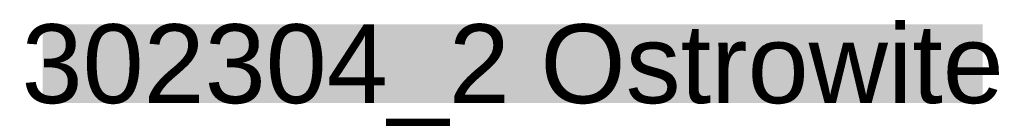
# Model space of a CAD drawing. Extents: x 6414462 to 20492237, y 5756825 to 17376351.
# Tile 5 of 127: x 6500858.52 to 6500880.45, y 5804832.77 to 5804834.96. Entities that reach past the tile are written whole.
import ezdxf
from ezdxf.enums import TextEntityAlignment as Align

# ---------------------------------------------------------------- set-up
doc = ezdxf.new("R2010")
doc.units = 0
doc.linetypes.add('Lipnica teren 1$0$HIDDEN2', pattern=[0.1875, 0.125, -0.0625])
doc.layers.add('2324-2024 mdcp$0$GESJEW_O', color=7, linetype='Continuous', lineweight=35)
doc.layers.add('Lipnica teren 1$0$demontaże', color=10, linetype='Continuous')
doc.styles.add('2324-2024 mdcp$0$Arial', font='arial.ttf')

# ---------------------------------------------------------------- blocks, each defined once
blk = doc.blocks.new('2324-2024 mdcp')
at = {"layer": '2324-2024 mdcp$0$GESJEW_O', "true_color": 0xffffff}
blk.add_hatch(color=7, dxfattribs=at).paths.add_polyline_path([(6500859.033, 5804833.108), (6500859.033, 5804834.858), (6500879.973, 5804834.858), (6500879.973, 5804833.108), (6500859.033, 5804833.108)], flags=0)
at = {"layer": '2324-2024 mdcp$0$GESJEW_O', "color": 7, "linetype": 'Continuous', "lineweight": 0, "style": '2324-2024 mdcp$0$Arial'}
blk.add_text('302304_2 Ostrowite', height=1.75, dxfattribs=at).set_placement((6500869.503, 5804833.108), align=Align.CENTER)
blk = doc.blocks.new('Lipnica teren 1')
at = {"layer": 'Lipnica teren 1$0$demontaże', "linetype": 'Lipnica teren 1$0$HIDDEN2'}
blk.add_blockref('2324-2024 mdcp', (0, 0), dxfattribs=at)

msp = doc.modelspace()

# ---------------------------------------------------------------- block references
msp.add_blockref('Lipnica teren 1', (0, 0))

doc.saveas('drawing.dxf')
